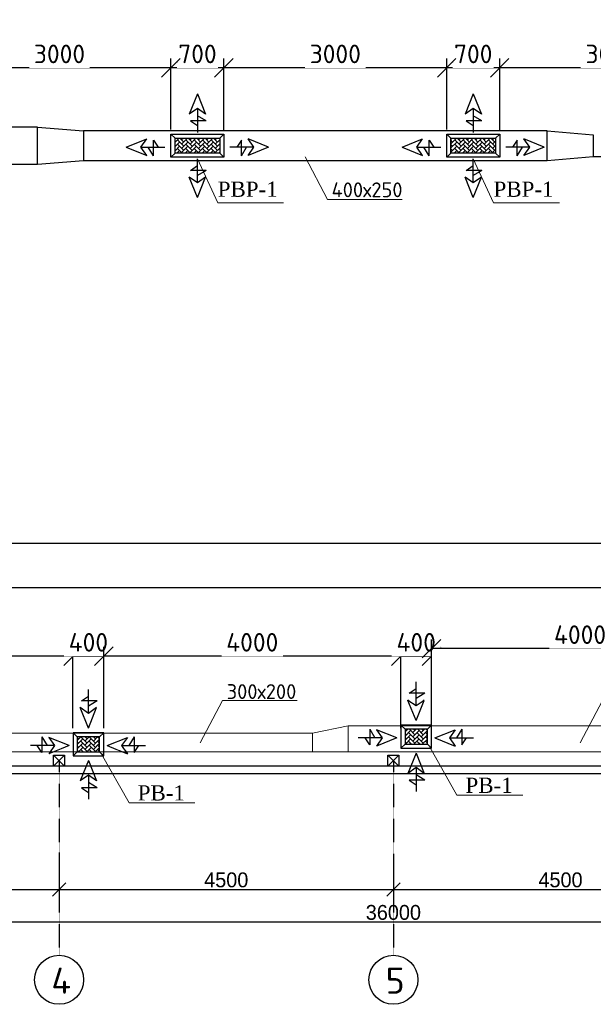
# Model space of a CAD drawing. Extents: x 4114239 to 5838486, y 780458 to 1383318.
# Tile 200 of 231: x 4546383 to 4554106, y 1274115 to 1287365. Entities that reach past the tile are written whole.
import ezdxf
from ezdxf import colors
from ezdxf.entities.mleader import LeaderData, LeaderLine
from ezdxf.math import Vec2, Vec3

# ---------------------------------------------------------------- set-up
doc = ezdxf.new("R2010")
doc.units = 0
doc.header["$MEASUREMENT"] = 0
doc.linetypes.add('DASHED', pattern=[0.75, 0.5, -0.25])
for name, color, linetype, lineweight in [('-N1-B1-', 5, 'Continuous', 50), ('.', 7, 'Continuous', 15), ('_0', 7, 'Continuous', 15)]:
    doc.layers.add(name, color=color, linetype=linetype, lineweight=lineweight)
doc.layers.add('PDF_Text', color=7, linetype='Continuous', true_color=0x002eb8)
doc.styles.add('ISO Proportional', font='isocpeur.ttf')
doc.styles.add('ISOCPEUR_1.00', font='isocpeui.ttf')
doc.styles.add('PDF ISOCPEUR', font='isocpeur.ttf')
doc.styles.add('Text style', font='isocpeur.ttf', dxfattribs={"height": 250})
doc.dimstyles.new('Dim Style', dxfattribs={"dimtxt": 250, "dimasz": 250, "dimexe": 125, "dimexo": 62.5, "dimgap": 62.5, "dimtad": 1, "dimdec": 0, "dimtxsty": 'Text style', "dimblk": 'OBLIQUE', "dimcen": 250, "dimclrd": 256, "dimclre": 256, "dimclrt": 256, "dimadec": 0, "dimazin": 0, "dimtfac": 1, "dimtdec": 0, "dimtmove": 0, "dimatfit": 3, "dimldrblk": 'OBLIQUE', "dimfxl": 1, "dimlwd": -1, "dimlwe": -1, "dimarcsym": 0})
doc.dimstyles.new('ISO-25$0', dxfattribs={"dimtxt": 200, "dimasz": 180, "dimexe": 200, "dimexo": 300, "dimgap": 30, "dimtad": 1, "dimdec": 0, "dimdsep": 46, "dimtxsty": 'Standard', "dimblk": 'OBLIQUE', "dimcen": 2, "dimdle": 150, "dimclrd": 256, "dimclre": 256, "dimclrt": 256, "dimadec": 0, "dimazin": 0, "dimtfac": 1, "dimtdec": 0, "dimtmove": 1, "dimatfit": 3, "dimldrblk": 'OBLIQUE', "dimfxl": 500, "dimfxlon": 1, "dimarcsym": 0})

# ---------------------------------------------------------------- blocks, each defined once
blk = doc.blocks.new('_None')
blk = doc.blocks.new('fffffffffffffffffffffffffffddddddddfz')
at = {"color": 0}
blk.add_lwpolyline([(3133299, 2648112), (3133449, 2648112), (3133449, 2647962), (3133299, 2647962)], close=True, dxfattribs=at)
for points in [[(3133449, 2648112), (3133299, 2647962)], [(3133449, 2647962), (3133299, 2648112)]]:
    blk.add_lwpolyline(points, dxfattribs=at)
blk = doc.blocks.new('_Oblique')
at = {"color": 0, "linetype": 'ByBlock', "lineweight": -2}
blk.add_line((-0.5, -0.5), (0.5, 0.5), dxfattribs=at)
blk = doc.blocks.new('*D2190')
at = {"color": 218, "lineweight": -2, "true_color": 0x4d004d, "transparency": 16777216}
for p, q in [((4546914, 1276158), (4546914, 1275458)), ((4542414, 1275783), (4542414, 1275458)), ((4542264, 1275658), (4547064, 1275658))]:
    blk.add_line(p, q, dxfattribs=at)
at = {"layer": 'Defpoints', "color": 0, "transparency": 16777216}
for p in [(4546914, 1276499), (4542414, 1276083), (4546914, 1275658)]:
    blk.add_point(p, dxfattribs=at)
at = {"color": 218, "lineweight": -2, "true_color": 0x4d004d, "transparency": 16777216, "xscale": 180, "yscale": 180, "zscale": 180, "rotation": 180}
blk.add_blockref('_Oblique', (4542414, 1275658), dxfattribs=at)
at = {"color": 218, "lineweight": -2, "true_color": 0x4d004d, "transparency": 16777216, "xscale": 180, "yscale": 180, "zscale": 180}
blk.add_blockref('_Oblique', (4546914, 1275658), dxfattribs=at)
at = {"color": 218, "true_color": 0x4d004d, "transparency": 16777216, "insert": (4544664, 1275788), "char_height": 200, "attachment_point": 5}
blk.add_mtext('4500', dxfattribs=at)
blk = doc.blocks.new('*D2191')
at = {"color": 218, "lineweight": -2, "true_color": 0x4d004d, "transparency": 16777216}
for p, q in [((4546914, 1276158), (4546914, 1275458)), ((4551414, 1276130), (4551414, 1275458)), ((4546764, 1275658), (4551564, 1275658))]:
    blk.add_line(p, q, dxfattribs=at)
at = {"layer": 'Defpoints', "color": 0, "transparency": 16777216}
for p in [(4546914, 1276499), (4551414, 1276430), (4551414, 1275658)]:
    blk.add_point(p, dxfattribs=at)
at = {"color": 218, "lineweight": -2, "true_color": 0x4d004d, "transparency": 16777216, "xscale": 180, "yscale": 180, "zscale": 180, "rotation": 180}
blk.add_blockref('_Oblique', (4546914, 1275658), dxfattribs=at)
at = {"color": 218, "lineweight": -2, "true_color": 0x4d004d, "transparency": 16777216, "xscale": 180, "yscale": 180, "zscale": 180}
blk.add_blockref('_Oblique', (4551414, 1275658), dxfattribs=at)
at = {"color": 218, "true_color": 0x4d004d, "transparency": 16777216, "insert": (4549164, 1275788), "char_height": 200, "attachment_point": 5}
blk.add_mtext('4500', dxfattribs=at)
blk = doc.blocks.new('*D2192')
at = {"color": 218, "lineweight": -2, "true_color": 0x4d004d, "transparency": 16777216}
for p, q in [((4551414, 1276130), (4551414, 1275458)), ((4555914, 1276158), (4555914, 1275458)), ((4551264, 1275658), (4556064, 1275658))]:
    blk.add_line(p, q, dxfattribs=at)
at = {"layer": 'Defpoints', "color": 0, "transparency": 16777216}
for p in [(4551414, 1276430), (4555914, 1276485), (4555914, 1275658)]:
    blk.add_point(p, dxfattribs=at)
at = {"color": 218, "lineweight": -2, "true_color": 0x4d004d, "transparency": 16777216, "xscale": 180, "yscale": 180, "zscale": 180, "rotation": 180}
blk.add_blockref('_Oblique', (4551414, 1275658), dxfattribs=at)
at = {"color": 218, "lineweight": -2, "true_color": 0x4d004d, "transparency": 16777216, "xscale": 180, "yscale": 180, "zscale": 180}
blk.add_blockref('_Oblique', (4555914, 1275658), dxfattribs=at)
at = {"color": 218, "true_color": 0x4d004d, "transparency": 16777216, "insert": (4553664, 1275788), "char_height": 200, "attachment_point": 5}
blk.add_mtext('4500', dxfattribs=at)
blk = doc.blocks.new('*D2150')
at = {"color": 218, "lineweight": -2, "true_color": 0x4d004d, "transparency": 16777216}
for p, q in [((4569564, 1275220), (4533264, 1275220)), ((4533414, 1275220), (4533414, 1275020)), ((4569414, 1275220), (4569414, 1275020))]:
    blk.add_line(p, q, dxfattribs=at)
at = {"layer": 'Defpoints', "color": 0, "transparency": 16777216}
for p in [(4533414, 1275458), (4569414, 1275458), (4533414, 1275220)]:
    blk.add_point(p, dxfattribs=at)
at = {"color": 218, "lineweight": -2, "true_color": 0x4d004d, "transparency": 16777216, "xscale": 180, "yscale": 180, "zscale": 180, "rotation": 180}
blk.add_blockref('_Oblique', (4533414, 1275220), dxfattribs=at)
at = {"color": 218, "lineweight": -2, "true_color": 0x4d004d, "transparency": 16777216, "xscale": 180, "yscale": 180, "zscale": 180}
blk.add_blockref('_Oblique', (4569414, 1275220), dxfattribs=at)
at = {"color": 218, "true_color": 0x4d004d, "transparency": 16777216, "insert": (4551414, 1275350), "char_height": 200, "attachment_point": 5}
blk.add_mtext('36000', dxfattribs=at)
blk = doc.blocks.new('пра')
at = {"color": 3, "lineweight": 30, "ltscale": 100}
for p, q in [((2783410, 628824), (2783684, 628934)), ((2783684, 628934), (2783606, 628824)), ((2783774, 628941), (2783704, 628824)), ((2783774, 628941), (2783774, 628731)), ((2783410, 628824), (2783684, 628714)), ((2783606, 628824), (2783929, 628824)), ((2783606, 628824), (2783684, 628714)), ((2783774, 628731), (2783838, 628824))]:
    blk.add_line(p, q, dxfattribs=at)
blk = doc.blocks.new('КААҚВ')
at = {"layer": '.', "true_color": 0x2776bb}
h = blk.add_hatch(dxfattribs=at)
h.set_pattern_fill('AR-HBONE', color=152, scale=10)
h.paths.add_polyline_path([(4758336, 1222587), (4758336, 1222387), (4758936, 1222387), (4758936, 1222587)])
at = {"color": 5}
for p, q in [((4758336, 1222587), (4758280, 1222643)), ((4758936, 1222587), (4758993, 1222643)), ((4758336, 1222387), (4758280, 1222330)), ((4758936, 1222387), (4758993, 1222330))]:
    blk.add_line(p, q, dxfattribs=at)
blk.add_lwpolyline([(4758280, 1222643), (4758993, 1222643), (4758993, 1222330), (4758280, 1222330)], close=True, dxfattribs=at)
blk.add_lwpolyline([(4758336, 1222587), (4758936, 1222587), (4758936, 1222387), (4758336, 1222387), (4758336, 1222587)], dxfattribs=at)
blk = doc.blocks.new('ЕНРЕН')
at = {"color": 6, "lineweight": 30, "ltscale": 100}
for p, q in [((4733785, 1229099), (4734059, 1229209)), ((4733785, 1229099), (4734059, 1228989)), ((4733981, 1229099), (4734059, 1229209)), ((4733981, 1229099), (4734304, 1229099)), ((4734059, 1228989), (4733981, 1229099)), ((4734149, 1228982), (4734079, 1229099)), ((4734149, 1228982), (4734149, 1229191)), ((4734149, 1229191), (4734213, 1229099))]:
    blk.add_line(p, q, dxfattribs=at)
blk = doc.blocks.new('НОРГООРГ')
at = {"color": 6, "lineweight": 30, "ltscale": 100}
for p, q in [((4733374, 1228862), (4733264, 1228588)), ((4733374, 1228862), (4733484, 1228588)), ((4733374, 1228666), (4733264, 1228588)), ((4733374, 1228666), (4733374, 1228343)), ((4733484, 1228588), (4733374, 1228666)), ((4733491, 1228498), (4733374, 1228568)), ((4733491, 1228498), (4733281, 1228498)), ((4733281, 1228498), (4733374, 1228433))]:
    blk.add_line(p, q, dxfattribs=at)
blk = doc.blocks.new('нргоопрол')
at = {"layer": '.', "true_color": 0xa953a0}
h = blk.add_hatch(dxfattribs=at)
h.set_pattern_fill('AR-HBONE', color=215, scale=10)
h.paths.add_polyline_path([(4733375, 1229182), (4733075, 1229182), (4733075, 1228982), (4733375, 1228982)])
at = {"color": 1}
for p, q in [((4733075, 1229182), (4733018, 1229238)), ((4733375, 1229182), (4733431, 1229238)), ((4733075, 1228982), (4733018, 1228925)), ((4733375, 1228982), (4733431, 1228925))]:
    blk.add_line(p, q, dxfattribs=at)
blk.add_lwpolyline([(4733018, 1229238), (4733431, 1229238), (4733431, 1228925), (4733018, 1228925)], close=True, dxfattribs=at)
blk.add_lwpolyline([(4733075, 1229182), (4733375, 1229182), (4733375, 1228982), (4733075, 1228982), (4733075, 1229182)], dxfattribs=at)
blk = doc.blocks.new('*D2166')
at = {"transparency": 16777216}
for p, q in [((4543102, 1277832), (4543102, 1278924)), ((4547101, 1277832), (4547101, 1278924)), ((4547101, 1278799), (4543102, 1278799))]:
    blk.add_line(p, q, dxfattribs=at)
at = {"layer": 'Defpoints', "color": 0, "transparency": 16777216}
for p in [(4543102, 1278799), (4543102, 1277770), (4547101, 1277770)]:
    blk.add_point(p, dxfattribs=at)
at = {"transparency": 16777216, "xscale": 250, "yscale": 250, "zscale": 250, "rotation": 180}
blk.add_blockref('_Oblique', (4543102, 1278799), dxfattribs=at)
at = {"transparency": 16777216, "xscale": 250, "yscale": 250, "zscale": 250}
blk.add_blockref('_Oblique', (4547101, 1278799), dxfattribs=at)
at = {"transparency": 16777216, "insert": (4545101, 1278986), "char_height": 250, "attachment_point": 5, "style": 'Text style', "bg_fill": 3, "box_fill_scale": 1.25, "bg_fill_color": 256, "bg_fill_true_color": 13158600, "bg_fill_transparency": 0}
blk.add_mtext('4000', dxfattribs=at)
blk = doc.blocks.new('*D2167')
at = {"transparency": 16777216}
for p, q in [((4547101, 1277832), (4547101, 1278924)), ((4547515, 1277832), (4547515, 1278924)), ((4547101, 1278799), (4547515, 1278799))]:
    blk.add_line(p, q, dxfattribs=at)
at = {"layer": 'Defpoints', "color": 0, "transparency": 16777216}
for p in [(4547515, 1278799), (4547101, 1277770), (4547515, 1277770)]:
    blk.add_point(p, dxfattribs=at)
at = {"transparency": 16777216, "xscale": 250, "yscale": 250, "zscale": 250, "rotation": 180}
blk.add_blockref('_Oblique', (4547101, 1278799), dxfattribs=at)
at = {"transparency": 16777216, "xscale": 250, "yscale": 250, "zscale": 250}
blk.add_blockref('_Oblique', (4547515, 1278799), dxfattribs=at)
at = {"transparency": 16777216, "insert": (4547308, 1278986), "char_height": 250, "attachment_point": 5, "style": 'Text style', "bg_fill": 3, "box_fill_scale": 1.25, "bg_fill_color": 256, "bg_fill_true_color": 13158600, "bg_fill_transparency": 0}
blk.add_mtext('400', dxfattribs=at)
blk = doc.blocks.new('*D2168')
at = {"transparency": 16777216}
for p, q in [((4547515, 1277832), (4547515, 1278924)), ((4551514, 1277832), (4551514, 1278924)), ((4551514, 1278799), (4547515, 1278799))]:
    blk.add_line(p, q, dxfattribs=at)
at = {"layer": 'Defpoints', "color": 0, "transparency": 16777216}
for p in [(4547515, 1278799), (4547515, 1277770), (4551514, 1277770)]:
    blk.add_point(p, dxfattribs=at)
at = {"transparency": 16777216, "xscale": 250, "yscale": 250, "zscale": 250, "rotation": 180}
blk.add_blockref('_Oblique', (4547515, 1278799), dxfattribs=at)
at = {"transparency": 16777216, "xscale": 250, "yscale": 250, "zscale": 250}
blk.add_blockref('_Oblique', (4551514, 1278799), dxfattribs=at)
at = {"transparency": 16777216, "insert": (4549514, 1278986), "char_height": 250, "attachment_point": 5, "style": 'Text style', "bg_fill": 3, "box_fill_scale": 1.25, "bg_fill_color": 256, "bg_fill_true_color": 13158600, "bg_fill_transparency": 0}
blk.add_mtext('4000', dxfattribs=at)
blk = doc.blocks.new('*D2169')
at = {"transparency": 16777216}
for p, q in [((4551514, 1277832), (4551514, 1278924)), ((4551928, 1277832), (4551928, 1278924)), ((4551514, 1278799), (4551928, 1278799))]:
    blk.add_line(p, q, dxfattribs=at)
at = {"layer": 'Defpoints', "color": 0, "transparency": 16777216}
for p in [(4551928, 1278799), (4551514, 1277770), (4551928, 1277770)]:
    blk.add_point(p, dxfattribs=at)
at = {"transparency": 16777216, "xscale": 250, "yscale": 250, "zscale": 250, "rotation": 180}
blk.add_blockref('_Oblique', (4551514, 1278799), dxfattribs=at)
at = {"transparency": 16777216, "xscale": 250, "yscale": 250, "zscale": 250}
blk.add_blockref('_Oblique', (4551928, 1278799), dxfattribs=at)
at = {"transparency": 16777216, "insert": (4551721, 1278986), "char_height": 250, "attachment_point": 5, "style": 'Text style', "bg_fill": 3, "box_fill_scale": 1.25, "bg_fill_color": 256, "bg_fill_true_color": 13158600, "bg_fill_transparency": 0}
blk.add_mtext('400', dxfattribs=at)
blk = doc.blocks.new('*D2170')
at = {"transparency": 16777216}
for p, q in [((4551928, 1277935), (4551928, 1279026)), ((4555927, 1277935), (4555927, 1279026)), ((4555927, 1278901), (4551928, 1278901))]:
    blk.add_line(p, q, dxfattribs=at)
at = {"layer": 'Defpoints', "color": 0, "transparency": 16777216}
for p in [(4551928, 1278901), (4551928, 1277873), (4555927, 1277873)]:
    blk.add_point(p, dxfattribs=at)
at = {"transparency": 16777216, "xscale": 250, "yscale": 250, "zscale": 250, "rotation": 180}
blk.add_blockref('_Oblique', (4551928, 1278901), dxfattribs=at)
at = {"transparency": 16777216, "xscale": 250, "yscale": 250, "zscale": 250}
blk.add_blockref('_Oblique', (4555927, 1278901), dxfattribs=at)
at = {"transparency": 16777216, "insert": (4553927, 1279089), "char_height": 250, "attachment_point": 5, "style": 'Text style', "bg_fill": 3, "box_fill_scale": 1.25, "bg_fill_color": 256, "bg_fill_true_color": 13158600, "bg_fill_transparency": 0}
blk.add_mtext('4000', dxfattribs=at)
blk = doc.blocks.new('*D2176')
at = {"transparency": 16777216}
for p, q in [((4552845, 1285880), (4552845, 1286842)), ((4555845, 1285889), (4555845, 1286842)), ((4555845, 1286717), (4552845, 1286717))]:
    blk.add_line(p, q, dxfattribs=at)
at = {"layer": 'Defpoints', "color": 0, "transparency": 16777216}
for p in [(4552845, 1286717), (4552845, 1285817), (4555845, 1285826)]:
    blk.add_point(p, dxfattribs=at)
at = {"transparency": 16777216, "xscale": 250, "yscale": 250, "zscale": 250, "rotation": 180}
blk.add_blockref('_Oblique', (4552845, 1286717), dxfattribs=at)
at = {"transparency": 16777216, "xscale": 250, "yscale": 250, "zscale": 250}
blk.add_blockref('_Oblique', (4555845, 1286717), dxfattribs=at)
at = {"transparency": 16777216, "insert": (4554345, 1286904), "char_height": 250, "attachment_point": 5, "style": 'Text style', "bg_fill": 3, "box_fill_scale": 1.25, "bg_fill_color": 256, "bg_fill_true_color": 13158600, "bg_fill_transparency": 0}
blk.add_mtext('3000', dxfattribs=at)
blk = doc.blocks.new('*D2177')
at = {"transparency": 16777216}
for p, q in [((4552132, 1285889), (4552132, 1286842)), ((4552845, 1285889), (4552845, 1286842)), ((4552845, 1286717), (4552132, 1286717))]:
    blk.add_line(p, q, dxfattribs=at)
at = {"layer": 'Defpoints', "color": 0, "transparency": 16777216}
for p in [(4552132, 1286717), (4552132, 1285826), (4552845, 1285826)]:
    blk.add_point(p, dxfattribs=at)
at = {"transparency": 16777216, "xscale": 250, "yscale": 250, "zscale": 250, "rotation": 180}
blk.add_blockref('_Oblique', (4552132, 1286717), dxfattribs=at)
at = {"transparency": 16777216, "xscale": 250, "yscale": 250, "zscale": 250}
blk.add_blockref('_Oblique', (4552845, 1286717), dxfattribs=at)
at = {"transparency": 16777216, "insert": (4552489, 1286904), "char_height": 250, "width": 425, "attachment_point": 5, "style": 'Text style', "bg_fill": 3, "box_fill_scale": 1.25, "bg_fill_color": 256, "bg_fill_true_color": 13158600, "bg_fill_transparency": 0}
blk.add_mtext('700', dxfattribs=at)
blk = doc.blocks.new('*D2178')
at = {"transparency": 16777216}
for p, q in [((4549132, 1285880), (4549132, 1286842)), ((4552132, 1285889), (4552132, 1286842)), ((4552132, 1286717), (4549132, 1286717))]:
    blk.add_line(p, q, dxfattribs=at)
at = {"layer": 'Defpoints', "color": 0, "transparency": 16777216}
for p in [(4549132, 1286717), (4549132, 1285817), (4552132, 1285826)]:
    blk.add_point(p, dxfattribs=at)
at = {"transparency": 16777216, "xscale": 250, "yscale": 250, "zscale": 250, "rotation": 180}
blk.add_blockref('_Oblique', (4549132, 1286717), dxfattribs=at)
at = {"transparency": 16777216, "xscale": 250, "yscale": 250, "zscale": 250}
blk.add_blockref('_Oblique', (4552132, 1286717), dxfattribs=at)
at = {"transparency": 16777216, "insert": (4550632, 1286904), "char_height": 250, "attachment_point": 5, "style": 'Text style', "bg_fill": 3, "box_fill_scale": 1.25, "bg_fill_color": 256, "bg_fill_true_color": 13158600, "bg_fill_transparency": 0}
blk.add_mtext('3000', dxfattribs=at)
blk = doc.blocks.new('*D2179')
at = {"transparency": 16777216}
for p, q in [((4548419, 1285889), (4548419, 1286842)), ((4549132, 1285889), (4549132, 1286842)), ((4549132, 1286717), (4548419, 1286717))]:
    blk.add_line(p, q, dxfattribs=at)
at = {"layer": 'Defpoints', "color": 0, "transparency": 16777216}
for p in [(4548419, 1286717), (4548419, 1285826), (4549132, 1285826)]:
    blk.add_point(p, dxfattribs=at)
at = {"transparency": 16777216, "xscale": 250, "yscale": 250, "zscale": 250, "rotation": 180}
blk.add_blockref('_Oblique', (4548419, 1286717), dxfattribs=at)
at = {"transparency": 16777216, "xscale": 250, "yscale": 250, "zscale": 250}
blk.add_blockref('_Oblique', (4549132, 1286717), dxfattribs=at)
at = {"transparency": 16777216, "insert": (4548776, 1286904), "char_height": 250, "width": 425, "attachment_point": 5, "style": 'Text style', "bg_fill": 3, "box_fill_scale": 1.25, "bg_fill_color": 256, "bg_fill_true_color": 13158600, "bg_fill_transparency": 0}
blk.add_mtext('700', dxfattribs=at)
blk = doc.blocks.new('*D2180')
at = {"transparency": 16777216}
for p, q in [((4545419, 1285880), (4545419, 1286842)), ((4548419, 1285889), (4548419, 1286842)), ((4548419, 1286717), (4545419, 1286717))]:
    blk.add_line(p, q, dxfattribs=at)
at = {"layer": 'Defpoints', "color": 0, "transparency": 16777216}
for p in [(4545419, 1286717), (4545419, 1285817), (4548419, 1285826)]:
    blk.add_point(p, dxfattribs=at)
at = {"transparency": 16777216, "xscale": 250, "yscale": 250, "zscale": 250, "rotation": 180}
blk.add_blockref('_Oblique', (4545419, 1286717), dxfattribs=at)
at = {"transparency": 16777216, "xscale": 250, "yscale": 250, "zscale": 250}
blk.add_blockref('_Oblique', (4548419, 1286717), dxfattribs=at)
at = {"transparency": 16777216, "insert": (4546919, 1286904), "char_height": 250, "attachment_point": 5, "style": 'Text style', "bg_fill": 3, "box_fill_scale": 1.25, "bg_fill_color": 256, "bg_fill_true_color": 13158600, "bg_fill_transparency": 0}
blk.add_mtext('3000', dxfattribs=at)

msp = doc.modelspace()

# ---------------------------------------------------------------- linework, layer by layer
at = {"color": 4}
for p, q in [((4546621.4572, 1285917.3387), (4540378.8192, 1285917.3387)), ((4546621.4572, 1285417.3387), (4546621.4572, 1285917.3387)), ((4546621.4572, 1285917.3387), (4547242.2617, 1285867.3387)), ((4553484.8998, 1285867.3387), (4547242.2617, 1285867.3387)), ((4547242.2617, 1285867.3387), (4547242.2617, 1285467.3387)), ((4553484.8998, 1285467.3387), (4553484.8998, 1285867.3387)), ((4553484.8998, 1285867.3387), (4554105.7043, 1285817.3387)), ((4554105.7043, 1285817.3387), (4554105.7043, 1285517.3387)), ((4546621.4572, 1285417.3387), (4540378.8192, 1285417.3387)), ((4547242.2617, 1285467.3387), (4546621.4572, 1285417.3387)), ((4553484.8998, 1285467.3387), (4547242.2617, 1285467.3387)), ((4554105.7043, 1285517.3387), (4553484.8998, 1285467.3387)), ((4560348.3424, 1285517.3387), (4554105.7043, 1285517.3387))]:
    msp.add_line(p, q, dxfattribs=at)
at = {"color": 1, "linetype": 'DASHED', "ltscale": 2}
for p, q in [((4546914.0583, 1277392.3387), (4546914.0583, 1274774.6098)), ((4551414.0583, 1277392.3387), (4551414.0583, 1274774.6098))]:
    msp.add_line(p, q, dxfattribs=at)
at = {"color": 152, "true_color": 0x2776bb}
msp.add_lwpolyline([(4535539.0583, 1291917.3387), (4561939.0583, 1291917.3387), (4561939.0583, 1279717.3387), (4535539.0583, 1279717.3387)], close=True, dxfattribs=at)
msp.add_lwpolyline([(4536139.0583, 1291317.3387), (4561339.0583, 1291317.3387), (4561339.0583, 1280317.3387), (4536139.0583, 1280317.3387), (4536139.0583, 1291317.3387)], dxfattribs=at)
at = {"color": 7, "lineweight": 15, "ltscale": 100}
for points in [[(4549935.6853, 1284901.3451), (4549050.4476, 1284901.3451), (4548775.8306, 1285491.66)], [(4553648.6853, 1284901.3451), (4552763.4476, 1284901.3451), (4552488.8306, 1285491.66)]]:
    msp.add_lwpolyline(points, dxfattribs=at)
for centre in [(4546914.0583, 1274444.6098), (4551414.0583, 1274444.6098)]:
    msp.add_circle(centre, 330)
at = {"layer": '_0', "color": 5, "ltscale": 75}
msp.add_lwpolyline([(4551530.5586, 1284946.331), (4550526.0478, 1284946.331), (4550224.8426, 1285517.3387)], dxfattribs=at)

# ---------------------------------------------------------------- block references
at = {"color": 7, "lineweight": 15}
for p, rotation in [((3919952.191, 4069776.7151), 270.000000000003), ((3919952.191, 4069776.7151), 270.000000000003), ((3923665.191, 4069776.7151), 270.000000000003), ((3923665.191, 4069776.7151), 270.000000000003), ((7333142.7473, 1914473.3705), 180.0000000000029), ((7336855.7473, 1914473.3705), 180.0000000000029)]:
    msp.add_blockref('пра', p, dxfattribs=dict(at, rotation=rotation))
for p in [(-209860.313, 63182.9931), (-206147.313, 63182.9931)]:
    msp.add_blockref('КААҚВ', p)
at = {"color": 7, "lineweight": 15, "xscale": -1}
for p, rotation in [((1764409.0098, 1914473.3705), 180), ((1768122.0098, 1914473.3705), 180), ((3919952.191, -1498436.9803), 269.999999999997), ((3923665.191, -1498436.9803), 269.999999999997)]:
    msp.add_blockref('пра', p, dxfattribs=dict(at, rotation=rotation))

# ---------------------------------------------------------------- texts
at = {"char_height": 204.445312, "width": 1428.045979}
for s, insert, attachment_point in [('{\\fTimes New Roman|b0|i0|c204|p18;    РВР-1}', (4548740.8545, 1284980.3705), 7), ('{\\fTimes New Roman|b0|i0|c204|p18;    РВР-1}', (4552453.8545, 1284980.3705), 7), ('{\\fTimes New Roman|b0|i0|c204|p18;    РВ-1}', (4547663.6856, 1277061.9531), 1), ('{\\fTimes New Roman|b0|i0|c204|p18;    РВ-1}', (4552076.6856, 1277164.6786), 1)]:
    msp.add_mtext(s, dxfattribs=dict(at, insert=insert, attachment_point=attachment_point))
at = {"insert": (4550582.0888, 1284975.5522), "char_height": 200, "width": 1369.986837, "attachment_point": 7, "style": 'ISO Proportional'}
msp.add_mtext('{\\C5;400х250}', dxfattribs=at)
at = {"layer": 'PDF_Text', "color": 0, "style": 'PDF ISOCPEUR'}
for s, p in [('4', (4546810.1377, 1274257.4301)), ('5', (4551310.1377, 1274257.4301))]:
    msp.add_text(s, height=351.7196, dxfattribs=at).set_placement(p)

# ---------------------------------------------------------------- dimensions: what is measured, and where the dimension line sits
at = {"color": 0}
for base, p1, p2, picture, middle in [((4546914.0583, 1275658.1943), (4542414.0583, 1276083.4743), (4546914.0583, 1276499.1574), '*D2190', (4544664.0583, 1275788.1943)), ((4551414.0583, 1275658.1943), (4546914.0583, 1276499.1574), (4551414.0583, 1276430.1487), '*D2191', (4549164.0583, 1275788.1943)), ((4555914.0583, 1275658.1943), (4551414.0583, 1276430.1487), (4555914.0583, 1276484.7395), '*D2192', (4553664.0583, 1275788.1943)), ((4533414.0434, 1275219.6782), (4569414.0583, 1275458.1943), (4533414.0434, 1275458.1943), '*D2150', (4551414.0509, 1275349.6782))]:
    dim = msp.add_linear_dim(base=base, p1=p1, p2=p2, dimstyle='ISO-25$0', dxfattribs=at)
    dim.commit()
    dim.dimension.update_dxf_attribs({"geometry": picture, "text_midpoint": middle})

# ---------------------------------------------------------------- leaders
at = {"layer": '-N1-B1-', "color": 18, "true_color": 0x000000}
ml = msp.add_multileader_mtext('Standard', dxfattribs=at)
ml.set_content('Выпуск К1-1 \\P∅110 L=7500', color=(0, 0, 0), style='ISOCPEUR_1.00')
ml.set_leader_properties(color=256, linetype='ByLayer', lineweight=15)
ml.set_arrow_properties(name='NONE')
ml.build(insert=Vec2(0, 0))
ml.multileader.update_dxf_attribs({"text_left_attachment_type": 6, "text_right_attachment_type": 6, "dogleg_length": 0.1251, "arrow_head_size": 160000, "scale": 200})
ctx = ml.context
ctx.base_point, ctx.scale, ctx.char_height, ctx.arrow_head_size, ctx.landing_gap_size, ctx.plane_origin = Vec3(4486020.0947, 1277904.6785), 200, 250, 160000, 0, Vec3(4495883.8858, 1285306.7491)
ctx.left_attachment, ctx.right_attachment, ctx.text_align_type = 6, 6, 1
notes = []
notes.append((ctx, [(1, (1, 1, 0), (4485995.069, 1277904.6785), (1, 0), 25.0257, [(2, [(4485638.6414, 1277465.7645)], 0, [])])]))
ctx.mtext.insert, ctx.mtext.rotation, ctx.mtext.width, ctx.mtext.alignment, ctx.mtext.flow_direction = Vec3(4487000.6818, 1278204.6785), 6.2831853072, 3727.61398, 2, 5
ctx.mtext.has_bg_fill, ctx.mtext.bg_color, ctx.mtext.bg_scale_factor, ctx.mtext.bg_transparency, ctx.mtext.use_window_bg_color = 1, -1073741824, 1, 0, 1
for ctx, leaders in notes:
    for number, flags, end, landing, length, lines in leaders:
        leader = LeaderData()
        leader.index, (leader.has_last_leader_line, leader.has_dogleg_vector, leader.attachment_direction) = number, flags
        leader.last_leader_point, leader.dogleg_vector, leader.dogleg_length = Vec3(end), Vec3(landing), length
        for number, points, colour, breaks in lines:
            line = LeaderLine()
            line.index, line.vertices, line.color, line.breaks = number, Vec3.list(points), colors.encode_raw_color(colour), breaks
            leader.lines.append(line)
        ctx.leaders.append(leader)

# ---------------------------------------------------------------- next in the draw order: linework, layer by layer
at = {"color": 0}
for points in [[(4561551.747, 1277217.3387), (4533239.0583, 1277217.3387), (4533239.0583, 1293417.3387), (4569589.287, 1293417.3387), (4569588.118, 1285117.3362)], [(4561551.7377, 1277317.3387), (4533339.0583, 1277317.3387), (4533339.0583, 1293317.3387), (4569489.2729, 1293317.3387), (4569488.2745, 1285117.3362)]]:
    msp.add_lwpolyline(points, dxfattribs=at)
msp.add_lwpolyline([(4533339.0583, 1293317.3387), (4564158.1726, 1293317.3387), (4564158.1726, 1277317.3387), (4533339.0583, 1277317.3387)], close=True, dxfattribs=at)
at = {"color": 7, "lineweight": 15, "ltscale": 100}
for points in [[(4548742.5677, 1276827.192), (4547857.33, 1276827.192), (4547486.2262, 1277482.1522)], [(4553155.5677, 1276929.9175), (4552270.33, 1276929.9175), (4551899.2262, 1277584.8778)]]:
    msp.add_lwpolyline(points, dxfattribs=at)
at = {"layer": '_0', "color": 219, "ltscale": 75, "true_color": 0x642165}
for p, q in [((4550327.0565, 1277763.3317), (4550807.3343, 1277863.3317)), ((4550807.3343, 1277863.3317), (4550807.3343, 1277513.3317)), ((4550807.3343, 1277863.3317), (4559153.0565, 1277863.3317)), ((4541981.3343, 1277763.3317), (4550327.0565, 1277763.3317)), ((4550327.0565, 1277763.3317), (4550327.0565, 1277513.3317)), ((4533814.7802, 1277513.3317), (4563919.9656, 1277513.3317))]:
    msp.add_line(p, q, dxfattribs=at)
at = {"layer": '_0', "color": 1, "ltscale": 75}
for points in [[(4550118.5931, 1278203.2192), (4549114.0823, 1278203.2192), (4548812.877, 1277632.2115)], [(4555234.9069, 1278203.2192), (4554230.3962, 1278203.2192), (4553929.1909, 1277632.2115)]]:
    msp.add_lwpolyline(points, dxfattribs=at)

# ---------------------------------------------------------------- next in the draw order: block references
at = {"xscale": -1, "rotation": 180}
for name, p in [('НОРГООРГ', (-181653.5503, 2506797.6053)), ('НОРГООРГ', (-186066.5503, 2506694.8797)), ('нргоопрол', (-181503.5788, 2506797.6053)), ('нргоопрол', (-185916.5788, 2506694.8797)), ('ЕНРЕН', (-181813.0915, 2506797.6053)), ('ЕНРЕН', (-186226.0915, 2506694.8797))]:
    msp.add_blockref(name, p, dxfattribs=at)
at = {"rotation": 180}
for p in [(9285245.4627, 2506797.6053), (9280832.4627, 2506694.8797)]:
    msp.add_blockref('ЕНРЕН', p, dxfattribs=at)
at = {"color": 0}
for p in [(1413539.6444, -1370644.5189), (1418039.6444, -1370644.5189)]:
    msp.add_blockref('fffffffffffffffffffffffffffddddddddfz', p, dxfattribs=at)
for p in [(-181653.5503, 48634.5091), (-186066.5503, 48531.7836)]:
    msp.add_blockref('НОРГООРГ', p)

# ---------------------------------------------------------------- next in the draw order: texts
at = {"insert": (4549170.1233, 1278422.9165), "char_height": 200, "width": 1369.986837, "attachment_point": 1, "style": 'ISO Proportional'}
msp.add_mtext('{\\C5;300х200}', dxfattribs=at)

# ---------------------------------------------------------------- next in the draw order: dimensions: what is measured, and where the dimension line sits
for base, p1, p2, picture, middle in [((4552845.4471, 1286716.7259), (4555845.31, 1285826.4359), (4552845.4471, 1285817.3387), '*D2176', (4554345.3785, 1286904.2259)), ((4543101.5105, 1278798.6607), (4547101.3734, 1277769.9002), (4543101.5105, 1277769.9002), '*D2166', (4545101.4419, 1278986.1607))]:
    dim = msp.add_linear_dim(base=base, p1=p1, p2=p2, dimstyle='Dim Style', override={"dimtfill": 1, "dimarcsym": 1})
    dim.commit()
    dim.dimension.update_dxf_attribs({"geometry": picture, "text_midpoint": middle})

# ---------------------------------------------------------------- next in the draw order: dimensions: what is measured, and where the dimension line sits
dim = msp.add_linear_dim(base=(4552132.31, 1286716.7259), p1=(4552845.4471, 1285826.4359), p2=(4552132.31, 1285826.4359), text='700', dimstyle='Dim Style', override={"dimtfill": 1, "dimarcsym": 1})
dim.commit()
dim.dimension.update_dxf_attribs({"geometry": '*D2177', "text_midpoint": (4552488.8785, 1286904.2259)})
dim = msp.add_linear_dim(base=(4547514.5105, 1278798.6607), p1=(4547101.3734, 1277769.9002), p2=(4547514.5105, 1277769.9002), text='400', dimstyle='Dim Style', override={"dimtfill": 1, "dimarcsym": 1})
dim.commit()
dim.dimension.update_dxf_attribs({"geometry": '*D2167', "text_midpoint": (4547307.9419, 1278798.6607), "dimtype": 160})

# ---------------------------------------------------------------- next in the draw order: dimensions: what is measured, and where the dimension line sits
for base, p1, p2, picture, middle in [((4549132.4471, 1286716.7259), (4552132.31, 1285826.4359), (4549132.4471, 1285817.3387), '*D2178', (4550632.3785, 1286904.2259)), ((4547514.5105, 1278798.6607), (4551514.3734, 1277769.9002), (4547514.5105, 1277769.9002), '*D2168', (4549514.4419, 1278986.1607))]:
    dim = msp.add_linear_dim(base=base, p1=p1, p2=p2, dimstyle='Dim Style', override={"dimtfill": 1, "dimarcsym": 1})
    dim.commit()
    dim.dimension.update_dxf_attribs({"geometry": picture, "text_midpoint": middle})

# ---------------------------------------------------------------- next in the draw order: dimensions: what is measured, and where the dimension line sits
dim = msp.add_linear_dim(base=(4548419.31, 1286716.7259), p1=(4549132.4471, 1285826.4359), p2=(4548419.31, 1285826.4359), text='700', dimstyle='Dim Style', override={"dimtfill": 1, "dimarcsym": 1})
dim.commit()
dim.dimension.update_dxf_attribs({"geometry": '*D2179', "text_midpoint": (4548775.8785, 1286904.2259)})
dim = msp.add_linear_dim(base=(4551927.5105, 1278798.6607), p1=(4551514.3734, 1277769.9002), p2=(4551927.5105, 1277769.9002), text='400', dimstyle='Dim Style', override={"dimtfill": 1, "dimarcsym": 1})
dim.commit()
dim.dimension.update_dxf_attribs({"geometry": '*D2169', "text_midpoint": (4551720.9419, 1278798.6607), "dimtype": 160})

# ---------------------------------------------------------------- next in the draw order: dimensions: what is measured, and where the dimension line sits
for base, p1, p2, picture, middle in [((4545419.4471, 1286716.7259), (4548419.31, 1285826.4359), (4545419.4471, 1285817.3387), '*D2180', (4546919.3785, 1286904.2259)), ((4551927.5105, 1278901.3862), (4555927.3734, 1277872.6257), (4551927.5105, 1277872.6257), '*D2170', (4553927.4419, 1279088.8862))]:
    dim = msp.add_linear_dim(base=base, p1=p1, p2=p2, dimstyle='Dim Style', override={"dimtfill": 1, "dimarcsym": 1})
    dim.commit()
    dim.dimension.update_dxf_attribs({"geometry": picture, "text_midpoint": middle})

doc.saveas('drawing.dxf')
